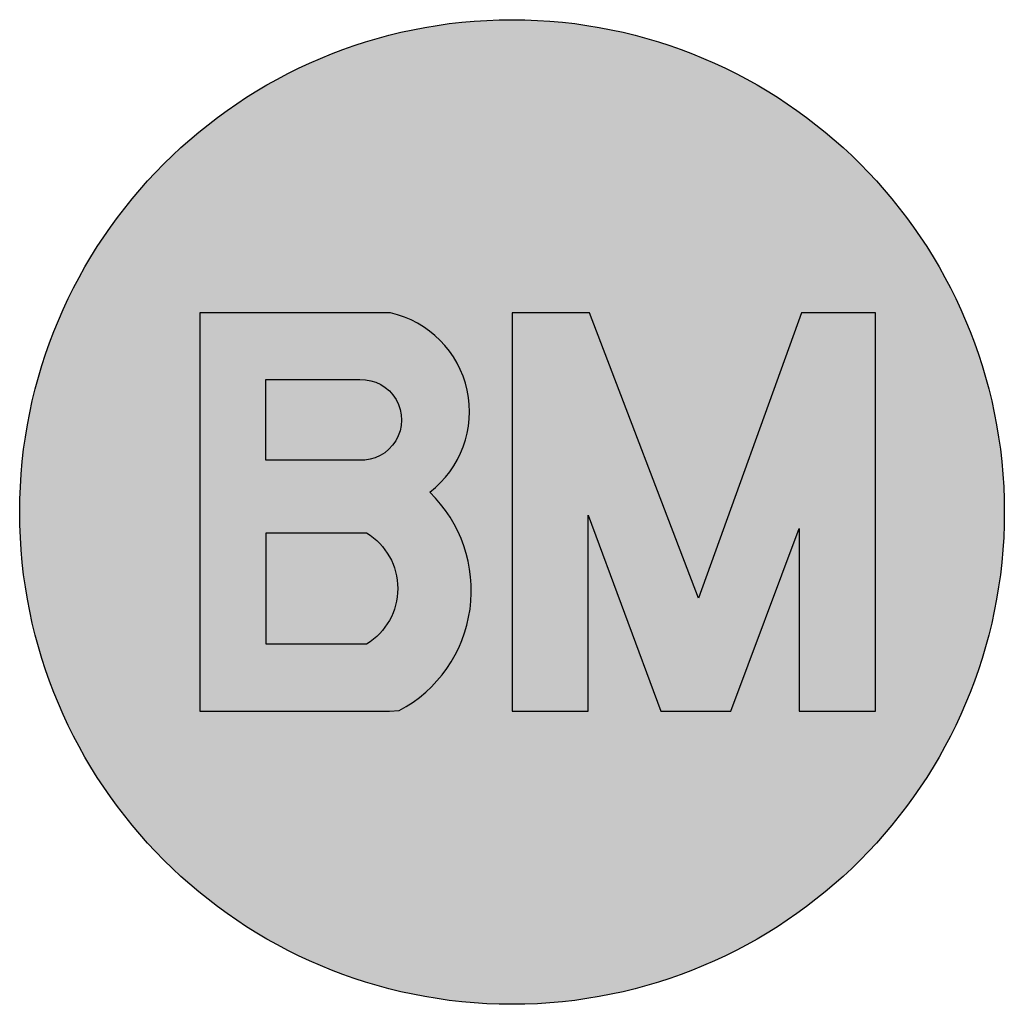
# Model space of a CAD drawing. Header units: millimetres. Extents: x 0 to 116900, y 0 to 82100.
# Tile 23 of 35: x 43667 to 44317, y 53354 to 54004. Entities that reach past the tile are written whole.
import ezdxf

# ---------------------------------------------------------------- set-up
doc = ezdxf.new("R2010")
doc.units = ezdxf.units.MM
doc.header["$LTSCALE"] = 50
doc.header["$MEASUREMENT"] = 0
doc.layers.get('0').update_dxf_attribs({"color": 8, "linetype": 'CONTINUOUS'})
for name, color, linetype in [('AA65----_BEVEILIGING', 240, 'CONTINUOUS'), ('AI65----_BEVEILIGING', 1, 'CONTINUOUS'), ('AL65----_BEVEILIGING', 240, 'CONTINUOUS')]:
    doc.layers.add(name, color=color, linetype=linetype)

# ---------------------------------------------------------------- blocks, each defined once
blk = doc.blocks.new('B1H-65S00H')
at = {"layer": 'AA65----_BEVEILIGING'}
h = blk.add_hatch(color=256, dxfattribs=at)
h.paths.add_polyline_path([(110.45, 0), (77.93, 0), (94.62, -43.77)], flags=17)
h.paths.add_polyline_path([(0, 250), (0, 101.18), (39.36, 101.18), (77.93, 0), (110.45, 0), (147.02, 101.18), (184.6, 101.18), (184.6, 0), (250, 0, 0.414214)])
h.paths.add_polyline_path([(250, 0), (184.6, 0), (184.6, -101.18), (145.76, -101.18), (145.76, -8.43), (111.08, -101.18), (75.64, -101.18), (38.61, -1.64), (38.61, -101.18), (0, -101.18), (0, -250, 0.414214)])
h.paths.add_polyline_path([(0, 0), (-33.25, 0, -0.450434), (-57.25, -100.87), (-62.24, -101.21), (-158.48, -101.14), (-158.47, 0), (-250, 0, 0.414214), (0, -250)])
h.paths.add_polyline_path([(0, 250, 0.414214), (-250, 0), (-158.47, 0), (-158.47, 101.17), (-61.71, 101.11, -0.636384), (-41.81, 9.99, -0.047609), (-33.25, 0), (0, 0), (0, 101.18)])
h.paths.add_polyline_path([(-77.25, 67.23), (-124.99, 67.23), (-124.99, 26.34), (-77.57, 26.34, 1.044647)], flags=17)
h.paths.add_polyline_path([(-73.81, -10.64), (-124.9, -10.64), (-124.9, -67.06), (-73.81, -67.06, 0.559853)], flags=17)
at = {"layer": 'AI65----_BEVEILIGING'}
h = blk.add_hatch(color=255, dxfattribs=at)
h.paths.add_polyline_path([(-61.71, 101.11), (-158.47, 101.17), (-158.48, -101.14), (-62.24, -101.21), (-57.25, -100.87, 0.508957), (-41.81, 9.99, 0.636384)])
h.paths.add_polyline_path([(-124.99, 67.23), (-77.25, 67.23, -1.044647), (-77.57, 26.34), (-124.99, 26.34)], flags=16)
h.paths.add_polyline_path([(-124.9, -10.64), (-73.81, -10.64, -0.559853), (-73.81, -67.06), (-124.9, -67.06)], flags=16)
h.paths.add_polyline_path([(39.36, 101.18), (0, 101.18), (0, -101.18), (38.61, -101.18), (38.61, -1.64), (75.64, -101.18), (111.08, -101.18), (145.76, -8.43), (145.76, -101.18), (184.6, -101.18), (184.6, 101.18), (147.02, 101.18), (94.62, -43.77)])
at = {"layer": 'AI65----_BEVEILIGING', "color": 255}
for points in [[(-61.71, 101.11), (-158.47, 101.17), (-158.48, -101.14), (-62.24, -101.21), (-57.25, -100.87, 0.508957), (-41.81, 9.99, 0.636384), (-61.71, 101.11)], [(-77.57, 26.34), (-124.99, 26.34), (-124.99, 67.23), (-77.25, 67.23, -1.044647), (-77.57, 26.34)], [(-73.81, -10.64, -0.559853), (-73.81, -67.06), (-124.9, -67.06), (-124.9, -10.64), (-73.81, -10.64, -0.559853)]]:
    blk.add_lwpolyline(points, format="xyb", close=True, dxfattribs=at)
blk.add_lwpolyline([(184.6, 101.18), (147.02, 101.18), (94.62, -43.77), (39.36, 101.18), (0, 101.18), (0, -101.18), (38.61, -101.18), (38.61, -1.64), (75.64, -101.18), (111.08, -101.18), (145.76, -8.43), (145.76, -101.18), (184.6, -101.18), (184.6, 101.18)], close=True, dxfattribs=at)
at = {"layer": 'AL65----_BEVEILIGING'}
blk.add_circle((0, 0), 250, dxfattribs=at)

msp = doc.modelspace()

# ---------------------------------------------------------------- block references
at = {"xscale": 1.3, "yscale": 1.3, "zscale": 1.3}
msp.add_blockref('B1H-65S00H', (43992, 53678.77), dxfattribs=at)

doc.saveas('drawing.dxf')
